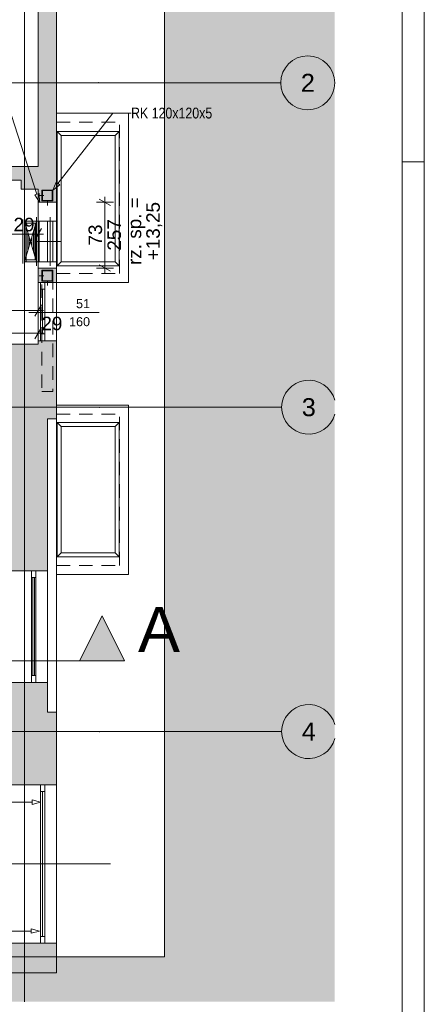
# Paper-space layout 'A-34 RZUT - PIĘTRO 4' of a CAD drawing. Header units: millimetres. Extents: x 0 to 800, y 0 to 550.
# Tile 14 of 15: x 710 to 800, y 110 to 329. Entities that reach past the tile are written whole.
import ezdxf
from ezdxf.xclip import XClip

# ---------------------------------------------------------------- set-up
doc = ezdxf.new("R2010")
doc.units = ezdxf.units.MM
doc.header["$MEASUREMENT"] = 0
doc.header["$XCLIPFRAME"] = 0
for name, pattern in [('ACAD_ISO03W100', [300, 120, -180]), ('DASHDOT', [254, 127, -63.5, 0, -63.5]), ('DASHDOTX2', [1000, 500, -250, 0, -250]), ('DOT2', [3, 0.5, -2.5]), ('Przer. długie kreski', [2.5, 1.5, -1]), ('PRZERYWANA_DU_A', [550, 350, -200])]:
    doc.linetypes.add(name, pattern=pattern)
for name, color, linetype, lineweight in [('0_Nr_pióra__2', 8, 'Continuous', 13), ('A_Arkusz_Nr_pióra__1', 7, 'Continuous', 20), ('A_linie przekroju_Nr_pióra__1', 7, 'Continuous', 20), ('A_stolarka_Nr_pióra__3', 252, 'Continuous', 13), ('A_wymiary_Nr_pióra__1', 7, 'Continuous', 20), ('A_wymiary_Nr_pióra__2', 8, 'Continuous', 13), ('A_ściany_Nr_pióra__1', 7, 'Continuous', 20), ('Znaczniki okien Archicada_Nr_pióra__3', 252, 'Continuous', 13)]:
    doc.layers.add(name, color=color, linetype=linetype, lineweight=lineweight)
for name, color, linetype, lineweight, true_color in [('A_Arkusz_Nr_pióra__237', 7, 'Continuous', 5, 0x343434), ('A_konstrukcja stalowa_Nr_pióra__10', 7, 'Continuous', 13, 0x4b4b4b), ('A_opis_Nr_pióra__255', 7, 'Continuous', 15, 0x242424), ('A_opis_Nr_pióra__8', 7, 'Continuous', 13, 0x4c4c4c), ('A_osie_Nr_pióra__16', 7, 'Continuous', 5, 0x0f0f0f), ('A_osie_Nr_pióra__76', 7, 'Continuous', 5, 0x2d2d2d), ('A_sanitarne_Nr_pióra__6', 7, 'Continuous', 13, 0xa9a9a9), ('A_ściany_Nr_pióra__10', 7, 'Continuous', 13, 0x4b4b4b), ('A_ściany_Nr_pióra__19', 7, 'Continuous', 5, 0x191919), ('Okna Archicada_Nr_pióra__19', 7, 'Continuous', 5, 0x191919)]:
    doc.layers.add(name, color=color, linetype=linetype, lineweight=lineweight, true_color=true_color)
for name, color, linetype in [('A_konstrukcja stalowa', 7, 'Continuous'), ('A_linie przekroju', 7, 'Continuous'), ('A_podrys', 7, 'Continuous'), ('A_ściany', 7, 'Continuous')]:
    doc.layers.add(name, color=color, linetype=linetype)
doc.styles.add('STYL_AUTOMATYCZNY_1', font='arial.ttf')
doc.styles.add('STYL_AUTOMATYCZNY_2', font='ARIALN.TTF')
doc.styles.add('STYL_AUTOMATYCZNY_5', font='arial.ttf')

# ---------------------------------------------------------------- blocks, each defined once
blk = doc.blocks.new('Rysunek_2_2', base_point=(-3499.43, -647.6))
at = {"linetype": 'Continuous', "lineweight": 0, "true_color": 0x484848}
blk.add_hatch(color=251, dxfattribs=at).paths.add_polyline_path([(780.1, 528.17), (550.17, 528.17), (550.17, 438.17), (742.3, 438.17), (742.3, 120.55), (550.17, 120.55), (550.17, 110.55), (780.1, 110.55)])
at = {"layer": 'A_konstrukcja stalowa', "linetype": 'Continuous', "lineweight": 0, "true_color": 0x252525}
h = blk.add_hatch(color=250, dxfattribs=at)
h.paths.add_polyline_path([(715.05, 288.33), (717.45, 288.33), (717.45, 290.73), (715.05, 290.73)])
h.paths.add_polyline_path([(715.15, 288.43), (715.15, 290.63), (717.35, 290.63), (717.35, 288.43)], flags=0)
h = blk.add_hatch(color=250, dxfattribs=at)
h.paths.add_polyline_path([(715.05, 270.53), (717.45, 270.53), (717.45, 272.93), (715.05, 272.93)])
h.paths.add_polyline_path([(715.15, 270.63), (715.15, 272.83), (717.35, 272.83), (717.35, 270.63)], flags=0)
at = {"layer": 'A_linie przekroju', "linetype": 'Continuous', "lineweight": 0, "true_color": 0x000000}
blk.add_hatch(color=18, dxfattribs=at).paths.add_polyline_path([(733.39, 186.21), (728.39, 196.21), (723.39, 186.21)])
at = {"layer": 'A_ściany', "linetype": 'Continuous', "lineweight": 0, "true_color": 0x000000}
for points in [[(718.3, 430.17), (714.2, 420.67), (714.2, 288.03), (715.7, 288.03), (718.3, 288.03)], [(708.38, 292.95), (710.4, 292.95), (710.4, 295.95), (708.38, 295.95)], [(710.4, 290.95), (714.2, 290.95), (714.2, 295.95), (710.4, 295.95)], [(714.2, 270.23), (718.3, 270.23), (718.3, 273.43), (715.7, 273.43), (714.2, 273.43)], [(708.4, 256.51), (708.4, 251.23), (718.3, 239.93), (718.3, 256.51)], [(714.2, 256.51), (718.3, 256.51), (718.3, 257.31), (714.2, 257.31)], [(708.4, 251.23), (702.48, 251.23), (702.48, 239.93), (718.3, 239.93)], [(708.26, 206.21), (716.3, 206.21), (716.3, 239.93), (708.26, 239.93)], [(708.26, 174.85), (716.3, 174.85), (716.3, 181.47), (708.26, 181.47)], [(648.06, 166.85), (707.74, 166.85), (718.3, 174.85), (648.06, 174.85)], [(707.74, 158.75), (718.3, 158.75), (718.3, 174.85), (707.74, 166.85)], [(707.74, 121.05), (718.3, 116.99), (718.3, 123.55), (707.74, 123.55)], [(707.74, 121.05), (550.17, 121.05), (550.17, 116.99), (718.3, 116.99)]]:
    blk.add_hatch(color=18, dxfattribs=at).paths.add_polyline_path(points)
at = {"layer": '0_Nr_pióra__2', "color": 8, "linetype": 'PRZERYWANA_DU_A', "lineweight": 13, "ltscale": 2, "flags": 128}
blk.add_lwpolyline([(550.17, 120.55), (742.3, 120.55), (742.3, 438.17), (550.17, 438.17)], dxfattribs=at)
at = {"layer": 'A_konstrukcja stalowa_Nr_pióra__10', "color": 251, "linetype": 'Continuous', "lineweight": 13, "ltscale": 2, "true_color": 0x4b4b4b}
for p, q in [((717.45, 290.73), (715.05, 290.73)), ((715.05, 290.73), (715.05, 288.33)), ((717.45, 288.33), (717.45, 290.73)), ((715.15, 288.43), (715.15, 290.63)), ((715.15, 290.63), (717.35, 290.63)), ((717.35, 290.63), (717.35, 288.43)), ((715.05, 288.33), (717.45, 288.33)), ((717.35, 288.43), (715.15, 288.43)), ((717.45, 272.93), (715.05, 272.93)), ((715.05, 272.93), (715.05, 270.53)), ((715.15, 270.63), (715.15, 272.83)), ((715.15, 272.83), (717.35, 272.83)), ((717.35, 272.83), (717.35, 270.63)), ((717.45, 270.53), (717.45, 272.93)), ((715.05, 270.53), (717.45, 270.53)), ((717.35, 270.63), (715.15, 270.63))]:
    blk.add_line(p, q, dxfattribs=at)
at = {"layer": 'A_konstrukcja stalowa_Nr_pióra__10', "color": 251, "linetype": 'DOT2', "lineweight": 13, "ltscale": 2, "true_color": 0x4b4b4b}
for p, q in [((716.25, 287.33), (716.25, 291.73)), ((714.45, 289.53), (718.05, 289.53)), ((716.25, 269.53), (716.25, 273.93)), ((714.45, 271.73), (718.05, 271.73))]:
    blk.add_line(p, q, dxfattribs=at)
at = {"layer": 'A_konstrukcja stalowa_Nr_pióra__10', "color": 251, "linetype": 'Przer. długie kreski', "lineweight": 13, "ltscale": 2, "true_color": 0x4b4b4b, "flags": 128}
blk.add_lwpolyline([(715.05, 246.05), (717.45, 246.05), (717.45, 270.53), (715.05, 270.53)], close=True, dxfattribs=at)
at = {"layer": 'A_linie przekroju_Nr_pióra__1', "color": 7, "linetype": 'ACAD_ISO03W100', "lineweight": 20, "ltscale": 2}
blk.add_line((550.17, 186.21), (723.39, 186.21), dxfattribs=at)
at = {"layer": 'A_linie przekroju_Nr_pióra__1', "color": 7, "linetype": 'Continuous', "lineweight": 20, "ltscale": 2, "flags": 128}
blk.add_lwpolyline([(733.39, 186.21), (723.39, 186.21), (728.39, 196.21)], close=True, dxfattribs=at)
at = {"layer": 'A_opis_Nr_pióra__255', "color": 250, "linetype": 'Continuous', "lineweight": 15, "ltscale": 2, "true_color": 0x242424}
for p, q in [((713.91, 289.86), (708.26, 307.29)), ((718.6, 292.2), (730.82, 307.83)), ((730.82, 307.83), (734.84, 307.83)), ((717.45, 290.73), (718.21, 292.5)), ((717.45, 290.73), (719, 291.89)), ((718.21, 292.5), (719, 291.89)), ((713.44, 289.7), (714.39, 290.01)), ((714.49, 288.08), (713.44, 289.7)), ((714.49, 288.08), (714.39, 290.01)), ((712.84, 154.36), (712.84, 155.36)), ((714.7, 154.86), (712.84, 155.36)), ((712.84, 154.86), (701.3, 154.86)), ((714.7, 154.86), (712.84, 154.36)), ((712.62, 126.26), (701.3, 126.26)), ((712.62, 125.76), (712.62, 126.76)), ((714.49, 126.26), (712.62, 126.76)), ((714.49, 126.26), (712.62, 125.76))]:
    blk.add_line(p, q, dxfattribs=at)
at = {"layer": 'A_osie_Nr_pióra__16', "color": 250, "linetype": 'DASHDOTX2', "lineweight": 5, "ltscale": 2, "true_color": 0x0f0f0f}
for p, q in [((711.17, 409.46), (711.17, 110.55)), ((727.6, 314.55), (550.17, 314.55)), ((727.6, 314.55), (768.1, 314.55)), ((727.8, 242.55), (550.17, 242.55)), ((727.8, 242.55), (768.3, 242.55)), ((727.8, 170.55), (550.17, 170.55)), ((727.8, 170.55), (768.3, 170.55))]:
    blk.add_line(p, q, dxfattribs=at)
for p in [(727.6, 314.55), (727.6, 314.55), (727.8, 242.55), (727.8, 242.55), (727.8, 170.55), (727.8, 170.55)]:
    blk.add_point(p, dxfattribs=at)
at = {"layer": 'A_osie_Nr_pióra__76', "color": 250, "linetype": 'Continuous', "lineweight": 5, "ltscale": 2, "true_color": 0x2d2d2d}
blk.add_circle((774.1, 314.55), 6, dxfattribs=at)
for centre in [(774.3, 242.55), (774.3, 170.55)]:
    blk.add_arc(centre, 6, 14.9249, 345.0751, dxfattribs=at)
at = {"layer": 'A_sanitarne_Nr_pióra__6', "color": 253, "linetype": 'Continuous', "lineweight": 13, "ltscale": 2, "true_color": 0xa9a9a9}
for p, q in [((718.4, 303.73), (719.3, 302.83)), ((718.4, 303.73), (718.4, 273.93)), ((732.2, 303.73), (718.4, 303.73)), ((719.3, 274.83), (719.3, 302.83)), ((731.3, 302.83), (719.3, 302.83)), ((732.2, 303.73), (731.3, 302.83)), ((731.3, 274.83), (731.3, 302.83)), ((732.2, 273.93), (732.2, 303.73)), ((710.77, 284.23), (710.77, 274.43)), ((711.17, 273.93), (711.17, 284.73)), ((713.86, 273.93), (713.86, 284.73)), ((713.87, 273.93), (713.87, 284.73)), ((716.9, 273.93), (716.9, 284.73)), ((718.4, 283.83), (711.17, 283.83)), ((711.17, 274.83), (713.87, 283.83)), ((713.87, 274.83), (711.17, 283.83)), ((711.25, 275.09), (711.25, 283.56)), ((713.52, 283.43), (711.52, 283.43)), ((711.52, 283.43), (711.52, 275.23)), ((711.56, 276.15), (711.56, 282.5)), ((711.57, 274.83), (711.57, 283.83)), ((713.47, 276.15), (713.47, 282.5)), ((713.52, 275.23), (713.52, 283.43)), ((713.79, 275.09), (713.79, 283.56)), ((714.46, 274.83), (714.46, 283.83)), ((716.3, 274.83), (716.3, 283.83)), ((717.5, 274.83), (717.5, 283.83)), ((711.88, 277.21), (711.88, 281.44)), ((712.2, 278.27), (712.2, 280.39)), ((712.83, 278.27), (712.83, 280.39)), ((713.15, 277.21), (713.15, 281.44)), ((718.4, 274.83), (711.17, 274.83)), ((711.52, 275.23), (713.52, 275.23)), ((719.3, 274.83), (718.4, 273.93)), ((718.4, 273.93), (732.2, 273.93)), ((731.3, 274.83), (719.3, 274.83)), ((732.2, 273.93), (731.3, 274.83)), ((718.42, 239.13), (719.32, 238.23)), ((718.42, 239.13), (718.42, 239.13)), ((718.42, 239.13), (718.42, 209.33)), ((732.22, 239.13), (718.42, 239.13)), ((718.42, 239.13), (718.42, 209.33)), ((732.22, 239.13), (731.32, 238.23)), ((732.22, 209.33), (732.22, 239.13)), ((719.32, 210.23), (719.32, 238.23)), ((719.32, 238.23), (731.32, 238.23)), ((731.32, 238.23), (719.32, 238.23)), ((731.32, 238.23), (719.32, 238.23)), ((731.32, 238.23), (719.32, 238.23)), ((731.32, 238.23), (731.32, 210.23)), ((731.32, 210.23), (731.32, 238.23)), ((731.32, 210.23), (731.32, 238.23)), ((731.32, 210.23), (731.32, 238.23)), ((719.32, 210.23), (718.42, 209.33)), ((731.32, 210.23), (719.32, 210.23)), ((732.22, 209.33), (731.32, 210.23)), ((718.42, 209.33), (732.22, 209.33)), ((732.22, 209.33), (732.22, 209.33)), ((732.22, 209.33), (732.22, 209.33)), ((732.22, 209.33), (732.22, 209.33))]:
    blk.add_line(p, q, dxfattribs=at)
at = {"layer": 'A_sanitarne_Nr_pióra__6', "color": 253, "linetype": 'DASHDOT', "lineweight": 13, "ltscale": 2, "true_color": 0xa9a9a9}
blk.add_line((719.3, 279.33), (713.86, 279.33), dxfattribs=at)
at = {"layer": 'A_stolarka_Nr_pióra__3', "color": 252, "linetype": 'Continuous', "lineweight": 13, "ltscale": 2}
blk.add_line((727.78, 263.53), (712.12, 263.53), dxfattribs=at)
at = {"layer": 'A_wymiary_Nr_pióra__1', "color": 7, "linetype": 'Continuous', "lineweight": 20, "ltscale": 2}
for p, q in [((730.29, 287.31), (727.79, 288.75)), ((713.48, 279.7), (714.92, 282.2)), ((727.79, 274.15), (730.29, 272.71)), ((713.48, 262.74), (714.92, 265.24)), ((713.48, 257.74), (714.92, 260.24))]:
    blk.add_line(p, q, dxfattribs=at)
at = {"layer": 'A_wymiary_Nr_pióra__2', "color": 8, "linetype": 'Continuous', "lineweight": 13, "ltscale": 2}
for p, q in [((729.04, 288.03), (729.04, 289.25)), ((730.91, 288.03), (727.16, 288.03)), ((729.04, 273.43), (729.04, 288.03)), ((714.2, 279.07), (714.2, 282.82)), ((708.38, 280.95), (714.2, 280.95)), ((714.2, 280.95), (715.42, 280.95)), ((730.91, 273.43), (727.16, 273.43)), ((729.04, 272.2), (729.04, 273.43)), ((714.2, 262.11), (714.2, 265.86)), ((583.38, 263.99), (714.2, 263.99)), ((714.2, 263.99), (715.42, 263.99)), ((714.2, 257.11), (714.2, 260.86)), ((708.4, 258.99), (714.2, 258.99)), ((714.2, 258.99), (715.42, 258.99))]:
    blk.add_line(p, q, dxfattribs=at)
at = {"layer": 'A_ściany_Nr_pióra__1', "color": 7, "linetype": 'Continuous', "lineweight": 20, "ltscale": 2}
for p, q in [((715.7, 288.03), (714.2, 288.03)), ((715.7, 288.03), (718.3, 288.03)), ((715.7, 273.43), (714.2, 273.43)), ((715.7, 273.43), (718.3, 273.43)), ((718.3, 270.23), (714.2, 270.23)), ((718.3, 257.31), (714.2, 257.31)), ((718.3, 239.93), (718.3, 174.85)), ((716.3, 206.21), (708.26, 206.21)), ((716.3, 206.21), (716.3, 181.47)), ((716.3, 181.47), (708.26, 181.47)), ((718.3, 158.75), (707.74, 158.75)), ((718.3, 123.55), (707.74, 123.55))]:
    blk.add_line(p, q, dxfattribs=at)
at = {"layer": 'A_ściany_Nr_pióra__1', "color": 7, "linetype": 'Continuous', "lineweight": 20, "ltscale": 2, "flags": 128}
for points in [[(718.3, 288.03), (718.3, 430.17)], [(714.2, 420.67), (714.2, 295.95)], [(710.4, 295.95), (708.38, 295.95)], [(714.2, 295.95), (710.4, 295.95)], [(708.38, 292.95), (710.4, 292.95)], [(710.4, 292.95), (710.4, 290.95)], [(710.4, 290.95), (714.2, 290.95)], [(714.2, 290.95), (714.2, 288.03)], [(714.2, 273.43), (714.2, 270.23)], [(718.3, 270.23), (718.3, 273.43)], [(714.2, 256.51), (708.4, 256.51)], [(714.2, 257.31), (714.2, 256.51)], [(718.3, 256.51), (718.3, 257.31)], [(718.3, 239.93), (718.3, 256.51)], [(716.3, 206.21), (716.3, 239.93)], [(716.3, 239.93), (718.3, 239.93)], [(716.3, 174.85), (716.3, 181.47)], [(718.3, 174.85), (716.3, 174.85)], [(718.3, 158.75), (718.3, 174.85)], [(718.3, 116.99), (718.3, 123.55)], [(550.17, 116.99), (718.3, 116.99)]]:
    blk.add_lwpolyline(points, dxfattribs=at)
at = {"layer": 'A_ściany_Nr_pióra__10', "color": 251, "linetype": 'Continuous', "lineweight": 13, "ltscale": 2, "true_color": 0x4b4b4b}
for p, q in [((718.3, 307.83), (734.3, 307.83)), ((734.3, 270.23), (734.3, 307.83)), ((718.3, 270.23), (734.3, 270.23)), ((718.3, 243.03), (734.3, 243.03)), ((734.3, 205.43), (734.3, 243.03)), ((718.3, 205.43), (734.3, 205.43))]:
    blk.add_line(p, q, dxfattribs=at)
at = {"layer": 'A_ściany_Nr_pióra__10', "color": 251, "linetype": 'Przer. długie kreski', "lineweight": 13, "ltscale": 2, "true_color": 0x4b4b4b}
for p, q in [((718.3, 305.83), (732.3, 305.83)), ((732.3, 272.23), (732.3, 305.83)), ((718.3, 272.23), (732.3, 272.23)), ((718.3, 241.03), (732.3, 241.03)), ((732.3, 207.43), (732.3, 241.03)), ((718.3, 207.43), (732.3, 207.43))]:
    blk.add_line(p, q, dxfattribs=at)
at = {"layer": 'A_ściany_Nr_pióra__19', "color": 250, "linetype": 'Continuous', "lineweight": 5, "ltscale": 2, "true_color": 0x191919}
for p, q in [((714.2, 270.23), (714.2, 257.31)), ((718.3, 257.31), (718.3, 270.23)), ((718.3, 123.55), (718.3, 158.75))]:
    blk.add_line(p, q, dxfattribs=at)
at = {"layer": 'Okna Archicada_Nr_pióra__19', "color": 250, "linetype": 'Continuous', "lineweight": 5, "ltscale": 2, "true_color": 0x191919}
for p, q in [((715.7, 288.03), (714.2, 288.03)), ((714.2, 273.43), (714.2, 288.03)), ((715.7, 288.03), (718.3, 288.03)), ((718.3, 273.43), (718.3, 288.03)), ((715.7, 273.43), (714.2, 273.43)), ((715.7, 273.43), (718.3, 273.43)), ((714.7, 257.31), (714.7, 270.23)), ((714.7, 270.23), (715.7, 270.23)), ((715.7, 270.23), (715.7, 257.31)), ((714.7, 268.73), (715.7, 268.73)), ((715.2, 258.81), (715.2, 268.73)), ((714.7, 258.81), (715.7, 258.81)), ((715.7, 257.31), (714.7, 257.31)), ((712.7, 181.47), (712.7, 206.21)), ((713.7, 181.47), (713.7, 206.21)), ((713.7, 204.71), (712.7, 204.71)), ((713, 182.97), (713, 204.71)), ((713.4, 182.97), (713.4, 204.71)), ((713.7, 182.97), (712.7, 182.97)), ((714.7, 123.55), (714.7, 158.75)), ((714.7, 158.75), (715.7, 158.75)), ((715.7, 158.75), (715.7, 123.55)), ((714.7, 157.25), (715.7, 157.25)), ((715.2, 125.05), (715.2, 157.25)), ((714.7, 125.05), (715.7, 125.05)), ((715.7, 123.55), (714.7, 123.55))]:
    blk.add_line(p, q, dxfattribs=at)
at = {"layer": 'Znaczniki okien Archicada_Nr_pióra__3', "color": 252, "linetype": 'Continuous', "lineweight": 13, "ltscale": 2}
blk.add_line((707.16, 141.15), (730.3, 141.15), dxfattribs=at)
at = {"layer": 'A_linie przekroju_Nr_pióra__1', "color": 7, "linetype": 'Continuous', "lineweight": 20, "insert": (736.39, 188.21), "char_height": 10, "attachment_point": 7, "style": 'STYL_AUTOMATYCZNY_1'}
blk.add_mtext('\\A1;{\\pql;\\pt0;\\fArial|b0|i0|c238|p0;\\W1.000000;A}', dxfattribs=at)
at = {"layer": 'A_opis_Nr_pióra__8', "color": 251, "linetype": 'Continuous', "lineweight": 13, "true_color": 0x4c4c4c, "insert": (734.84, 307.82), "char_height": 2.4, "attachment_point": 4, "style": 'STYL_AUTOMATYCZNY_2'}
blk.add_mtext('\\A1;{\\pql;\\fArial Narrow|b0|i0|c238|p0;\\W1.000000;RK 120x120x5}', dxfattribs=at)
at = {"layer": 'A_osie_Nr_pióra__76', "color": 250, "linetype": 'Continuous', "lineweight": 5, "true_color": 0x2d2d2d, "char_height": 4, "attachment_point": 1, "style": 'STYL_AUTOMATYCZNY_1'}
for s, insert in [('\\A1;{\\pql;\\pt0;\\fArial|b0|i0|c238|p0;\\W1.000000;2}', (772.57, 316.55)), ('\\A1;{\\pql;\\pt0;\\fArial|b0|i0|c238|p0;\\W1.000000;3}', (772.78, 244.55)), ('\\A1;{\\pql;\\pt0;\\fArial|b0|i0|c238|p0;\\W1.000000;4}', (772.78, 172.55))]:
    blk.add_mtext(s, dxfattribs=dict(at, insert=insert))
at = {"layer": 'A_stolarka_Nr_pióra__3', "color": 252, "linetype": 'Continuous', "lineweight": 13, "char_height": 2, "attachment_point": 9, "style": 'STYL_AUTOMATYCZNY_1'}
for s, insert in [('\\A1;{\\pqr;\\fArial|b0|i0|c238|p0;\\W1.000000;51}', (725.73, 264.5)), ('\\A1;{\\pqr;\\fArial|b0|i0|c238|p0;\\W1.000000;160}', (725.73, 260.5))]:
    blk.add_mtext(s, dxfattribs=dict(at, insert=insert))
at = {"layer": 'A_wymiary_Nr_pióra__1', "color": 7, "linetype": 'Continuous', "lineweight": 20, "insert": (734.1, 281.63), "char_height": 3, "width": 15.9219, "attachment_point": 2, "rotation": 90, "line_spacing_factor": 0.825183, "style": 'STYL_AUTOMATYCZNY_5'}
blk.add_mtext('\\A1;{\\pqc;\\fArial|b0|i0|c238|p0;\\W1.000000;rz. sp. = +13,25}', dxfattribs=at)
at = {"layer": 'A_wymiary_Nr_pióra__1', "color": 7, "linetype": 'Continuous', "lineweight": 20, "char_height": 3, "width": 4.5763, "attachment_point": 7, "style": 'STYL_AUTOMATYCZNY_5'}
for insert in [(708.73, 281.55), (714.92, 259.59)]:
    blk.add_mtext('\\A1;{\\pql;\\fArial|b0|i0|c238|p0;\\W1.000000;29}', dxfattribs=dict(at, insert=insert))
at = {"layer": 'A_wymiary_Nr_pióra__1', "color": 7, "linetype": 'Continuous', "lineweight": 20, "char_height": 3, "attachment_point": 7, "rotation": 90, "style": 'STYL_AUTOMATYCZNY_5'}
for s, insert, width in [('\\A1;{\\pql;\\fArial|b0|i0|c238|p0;\\W1.000000;73}', (728.44, 278.44), 4.5763), ('\\A1;{\\pql;\\fArial|b0|i0|c238|p0;\\W1.000000;257}', (732.64, 277.29), 6.8645)]:
    blk.add_mtext(s, dxfattribs=dict(at, insert=insert, width=width))

psp = doc.layouts.new('A-34 RZUT - PIĘTRO 4')

# ---------------------------------------------------------------- linework, layer by layer
at = {"layer": 'A_Arkusz_Nr_pióra__1', "color": 7, "linetype": 'Continuous', "lineweight": 20}
psp.add_line((795.1, 545.1), (795.1, 4.9), dxfattribs=at)
at = {"layer": 'A_Arkusz_Nr_pióra__1', "color": 7, "linetype": 'Continuous', "lineweight": 20, "flags": 128}
psp.add_lwpolyline([(0, 550), (800, 550), (800, 0), (0, 0)], close=True, dxfattribs=at)
at = {"layer": 'A_Arkusz_Nr_pióra__237', "color": 250, "linetype": 'Continuous', "lineweight": 5, "true_color": 0x343434}
psp.add_line((795.1, 297), (800, 297), dxfattribs=at)

# ---------------------------------------------------------------- block references
at = {"layer": 'A_podrys', "color": 37, "linetype": 'Continuous', "lineweight": 5, "true_color": 0x656532}
ref = psp.add_blockref('Rysunek_2_2', (-3499.43, -647.6), dxfattribs=at)
XClip(ref).set_block_clipping_path([(550.1719941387, 110.5468323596), (780.1, 528.1668323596)])

doc.saveas('drawing.dxf')
